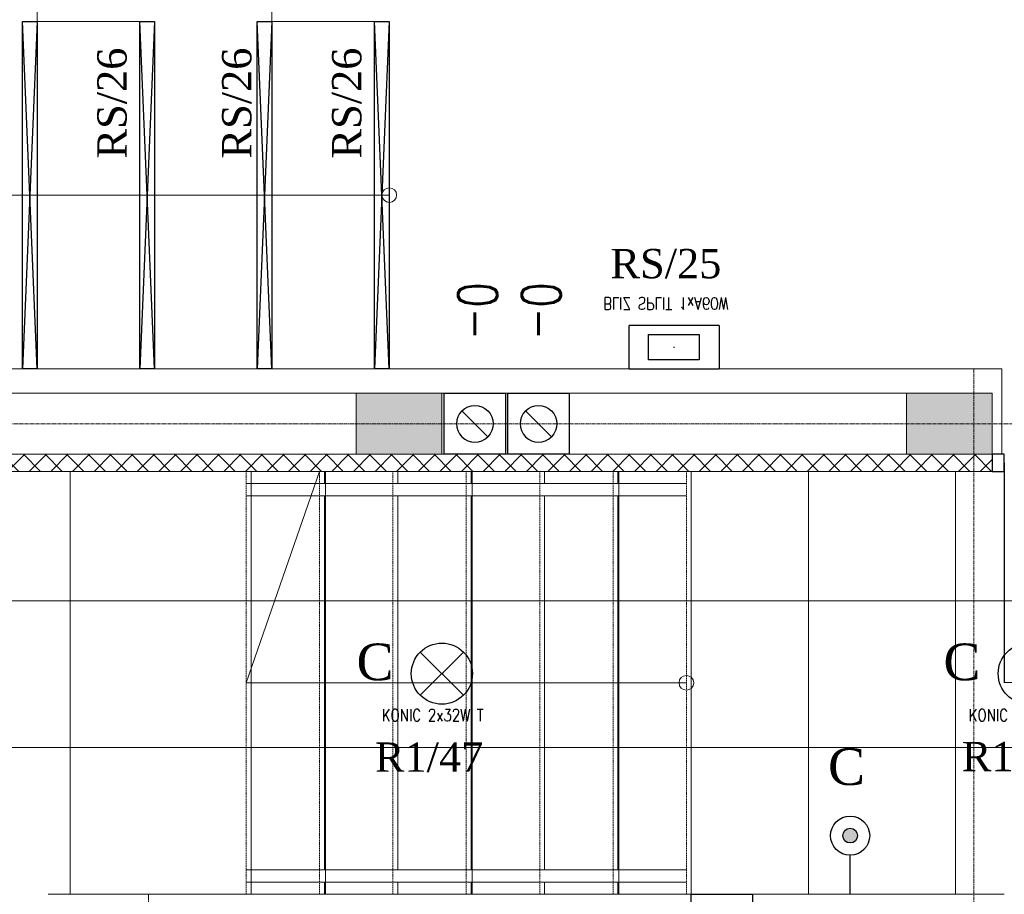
# Model space of a CAD drawing. Header units: centimetres. Extents: x 88729 to 133553, y -16225 to 14174.
# Tile 84 of 231: x 92353 to 92756, y -8766 to -8408. Entities that reach past the tile are written whole.
import ezdxf
from ezdxf.enums import TextEntityAlignment as Align

# ---------------------------------------------------------------- set-up
doc = ezdxf.new("R2010")
doc.units = ezdxf.units.CM
for name, pattern in [('CENTER2', [1.125, 0.75, -0.125, 0.125, -0.125]), ('DASHED2', [9.525, 6.35, -3.175]), ('HIDDEN', [0.375, 0.25, -0.125])]:
    doc.linetypes.add(name, pattern=pattern)
for name, color, linetype in [('A-OS', 252, 'CENTER2'), ('A-rdzenie zelbetowe', 252, 'Continuous'), ('A-SCIANY', 252, 'Continuous'), ('A-SUFITY', 252, 'Continuous'), ('A-WID', 252, 'Continuous'), ('B-IWE', 252, 'Continuous'), ('B-IWE-KAN', 252, 'Continuous'), ('E_Istn', 170, 'Continuous'), ('E_opisy siły', 5, 'Continuous'), ('E_PODKLAD', 7, 'Continuous'), ('E_siła', 5, 'Continuous'), ('klinkier', 252, 'Continuous'), ('mat', 252, 'Continuous'), ('przebicia w scianach', 252, 'HIDDEN'), ('R-MET-DRZ', 252, 'Continuous'), ('R-MET-IWE', 252, 'Continuous'), ('RLX_L_9242650+6100', 3, 'Continuous'), ('rz_wentylacja', 252, 'Continuous'), ('S-DRZ-', 252, 'Continuous'), ('S-DRZ-O', 252, 'Continuous'), ('S-DRZ-SKRZYD', 252, 'Continuous'), ('S-DRZ-WEGAR', 252, 'Continuous')]:
    doc.layers.add(name, color=color, linetype=linetype)
doc.layers.add('E_Istn_pozostaje', color=132, linetype='Continuous', lineweight=25)
doc.layers.add('rz_zelbet', color=252, linetype='Continuous', lineweight=20)
doc.styles.add('MM_050', font='romans.shx', dxfattribs={"width": 0.8, "height": 16})
doc.styles.add('old', font='BOOKOS.TTF')
doc.styles.get("Standard").update_dxf_attribs({"font": 'txt.shx'})

# ---------------------------------------------------------------- blocks, each defined once
blk = doc.blocks.new('RLX__5842.P142.7_42W')
at = {"ltscale": 0.1}
for p, q in [((8.8, 18.35), (-8.8, 18.35)), ((-8.8, -18.35), (-8.8, 18.35)), ((8.8, 18.35), (8.8, -18.35)), ((-0.18, 0), (0, 0)), ((0, -0.18), (0, 0.18)), ((0, 0), (0.18, 0)), ((-8.8, -18.35), (8.8, -18.35))]:
    blk.add_line(p, q, dxfattribs=at)
blk.add_lwpolyline([(-5.24, -10.57), (5.24, -10.57), (5.24, 10.21), (-5.24, 10.21)], close=True, dxfattribs=at)
at = {"ltscale": 0.1, "insert": (15.36, -28.96), "char_height": 5, "width": 64.0609, "attachment_point": 1, "rotation": 90, "style": 'MM_050'}
blk.add_mtext('BLIZ SPLIT 1xA60W', dxfattribs=at)
at = {"ltscale": 0.1, "flags": 9}
blk.add_attdef('RLXLUM', (0, 0), '', height=0.1, dxfattribs=at)
blk = doc.blocks.new('E_łącznik bistabilny IP20')
at = {"linetype": 'Continuous', "ltscale": 0.5}
blk.add_hatch(color=256, dxfattribs=at).paths.add_polyline_path([(-3, 24, 1), (3, 24, 1)])
blk.add_line((0, 0), (0, 16), dxfattribs=at)
for radius in [8, 3]:
    blk.add_circle((0, 24), radius, dxfattribs=at)
at = {"linetype": 'Continuous', "ltscale": 0.5, "style": 'old', "flags": 4}
blk.add_attdef('OBWÓD', (5.88, 29.43), '', height=12, dxfattribs=at)
blk = doc.blocks.new('E_opis siły')
at = {"layer": 'E_siła', "linetype": 'Continuous', "ltscale": 0.5, "style": 'old', "flags": 4}
blk.add_attdef('OBWÓD', (0, 0), '', height=12, dxfattribs=at)
blk = doc.blocks.new('E_listwa progowa LARS')
at = {"linetype": 'Continuous'}
for p, q in [((0, -142), (-6.06, 0)), ((0, 0), (-6.06, -142))]:
    blk.add_line(p, q, dxfattribs=at)
blk.add_lwpolyline([(-6.06, 0), (0, 0), (0, -142), (-6.06, -142)], close=True, dxfattribs=at)
at = {"linetype": 'Continuous', "ltscale": 0.5, "style": 'old', "flags": 4}
for tag, p in [('OBWÓD', (-10.6, -126.25)), ('ROZDZ.', (10.03, -145.05)), ('LP', (-10.39, -143.56))]:
    blk.add_attdef(tag, p, '', height=6, rotation=90, dxfattribs=at)
blk = doc.blocks.new('D90-L-DL')
at = {"layer": 'S-DRZ-'}
blk.add_arc((-45, 0), 90, 270, 0, dxfattribs=at)
at = {"layer": 'S-DRZ-O'}
blk.add_line((0, 15.12), (0, -15.12), dxfattribs=at)
at = {"layer": 'S-DRZ-SKRZYD'}
blk.add_line((-45, 0), (-45, -90), dxfattribs=at)
at = {"layer": 'S-DRZ-WEGAR'}
for points in [[(-50, -3.5), (-45, -3.5), (-45, 3.5), (-50, 3.5)], [(45, 3.5), (50, 3.5), (50, -3.5), (45, -3.5)]]:
    blk.add_lwpolyline(points, close=True, dxfattribs=at)
blk = doc.blocks.new('A$C788011A3')
at = {"layer": 'S-DRZ-'}
for centre, radius, start, end in [((5, 15.12), 90, 360, 90), ((155, 15.12), 60.07, 90, 180)]:
    blk.add_arc(centre, radius, start, end, dxfattribs=at)
at = {"layer": 'S-DRZ-O'}
blk.add_line((94.93, 0), (94.93, 30.24), dxfattribs=at)
at = {"layer": 'S-DRZ-SKRZYD'}
for p, q in [((5, 15.12), (5, 105.12)), ((155, 15.12), (155, 75.19))]:
    blk.add_line(p, q, dxfattribs=at)
at = {"layer": 'S-DRZ-WEGAR'}
for points in [[(0, 18.62), (5, 18.62), (5, 11.62), (0, 11.62)], [(155, 18.62), (160, 18.62), (160, 11.62), (155, 11.62)]]:
    blk.add_lwpolyline(points, close=True, dxfattribs=at)
blk = doc.blocks.new('IWE0W')
at = {"layer": 'B-IWE-KAN'}
blk.add_lwpolyline([(0.854, 0.854, -1), (0.146, 0.146), (0.854, 0.854, 1), (0.146, 0.146)], format="xyb", dxfattribs=at)
blk = doc.blocks.new('IWE0W011')
at = {"layer": 'B-IWE'}
blk.add_lwpolyline([(0, 0), (25, 0), (25, 25), (0, 25), (0, 0)], dxfattribs=at)
at = {"xscale": 15, "yscale": 15, "zscale": 15}
blk.add_blockref('IWE0W', (5, 5), dxfattribs=at)
at = {"layer": 'R-MET-IWE', "width": 0.75}
blk.add_attdef('NR', text='', height=9.5, dxfattribs=at).set_placement((12.5, 37), align=Align.MIDDLE)
blk = doc.blocks.new('A$Ce817dbbb')
at = {"layer": 'klinkier', "lineweight": 9, "ltscale": 0.1}
h = blk.add_hatch(dxfattribs=at)
h.set_pattern_fill('ANSI37', color=252, scale=50, style=0)
h.set_pattern_definition([(45, (-34168.379, 15027.049), (-4.4194174, 4.4194174), []), (135, (-34168.379, 15027.049), (-4.4194174, -4.4194174), [])])
h.paths.add_polyline_path([(1242.78, -19058.02), (1242.78, -19051.02), (669.1, -19051.02), (669.1, -19058.02)])
h.paths.add_polyline_path([(1242.78, -19051.02), (1242.78, -19058.02), (1341.6, -19058.02), (1341.6, -19051.02), (1314.1, -19051.02)])
h.paths.add_polyline_path([(1349.1, -19058.02), (1349.1, -19051.02), (1341.6, -19051.02), (1341.6, -19058.02)])
at = {"layer": 'rz_zelbet', "lineweight": 9, "ltscale": 0.1}
h = blk.add_hatch(dxfattribs=at)
h.set_pattern_fill('ANSI33', color=252, scale=40, style=0)
h.set_pattern_definition([(45, (-34168.379, 15027.049), (-7.0710678, 7.0710678), []), (45, (-34161.308, 15027.049), (-7.0710678, 7.0710678), [5, -2.5])])
h.paths.add_polyline_path([(249.1, -19026.02), (284.1, -19026.02), (284.1, -19051.02), (249.1, -19051.02)])
h.paths.add_polyline_path([(669.1, -19026.02), (704.1, -19026.02), (704.1, -19051.02), (669.1, -19051.02)])
h.paths.add_polyline_path([(1089.1, -19026.02), (1124.1, -19026.02), (1124.1, -19051.02), (1089.1, -19051.02)])
h.paths.add_polyline_path([(1314.1, -19026.02), (1349.1, -19026.02), (1349.1, -19051.02), (1314.1, -19051.02)])
h.paths.add_polyline_path([(1509.1, -19026.02), (1544.1, -19026.02), (1544.1, -19051.02), (1509.1, -19051.02)])
at = {"layer": 'A-OS', "color": 252, "lineweight": 9, "ltscale": 2}
for p, q in [((1341.6, -20250.39), (1341.6, -19016.02)), ((-2608.23, -19038.52), (3323.95, -19038.52))]:
    blk.add_line(p, q, dxfattribs=at)
at = {"layer": 'A-rdzenie zelbetowe', "color": 252, "lineweight": 9, "ltscale": 0.1}
for points in [[(1089.1, -19026.02), (1124.1, -19026.02), (1124.1, -19051.02), (1089.1, -19051.02)], [(1314.1, -19026.02), (1349.1, -19026.02), (1349.1, -19051.02), (1314.1, -19051.02)]]:
    blk.add_lwpolyline(points, close=True, dxfattribs=at)
at = {"layer": 'A-SCIANY', "color": 252, "lineweight": 9, "ltscale": 3}
for p, q in [((665.1, -19016.02), (1353.1, -19016.02)), ((1353.1, -19016.02), (1353.1, -19051.02)), ((669.1, -19058.02), (1349.1, -19058.02))]:
    blk.add_line(p, q, dxfattribs=at)
blk.add_lwpolyline([(963.1, -19231.02), (1354.1, -19231.02)], dxfattribs=at)
at = {"layer": 'A-SUFITY', "lineweight": 0, "ltscale": 0.1}
for p, q in [((972.1, -19058.02), (972.1, -19231.02)), ((1076.5, -19058.02), (1076.5, -19231.02)), ((1136.5, -19058.02), (1136.5, -19231.02)), ((1196.5, -19058.02), (1196.5, -19231.02)), ((1274.1, -19231.02), (1274.1, -19058.02)), ((1334.1, -19231.02), (1334.1, -19058.02)), ((1224.1, -19111.02), (-347.9, -19111.02)), ((1224.1, -19111.02), (1634.1, -19111.02)), ((1224.1, -19171.02), (-347.9, -19171.02)), ((1224.1, -19171.02), (1634.1, -19171.02))]:
    blk.add_line(p, q, dxfattribs=at)
at = {"layer": 'A-WID', "color": 252, "lineweight": 9}
for p, q in [((958.6, -19016.02), (958.6, -17554.02)), ((1054.6, -19016.02), (1054.6, -17554.02)), ((1006.6, -19016.02), (1006.6, -18874.02)), ((1102.6, -19016.02), (1102.6, -18874.02)), ((1102.6, -18945.02), (670.6, -18945.02)), ((1044.1, -19144.52), (1074.1, -19058.02)), ((1046.1, -19231.02), (1046.1, -19058.02)), ((1076.1, -19063.02), (1076.1, -19058.02)), ((1106.1, -19063.02), (1106.1, -19058.02)), ((1136.1, -19063.02), (1136.1, -19058.02)), ((1166.1, -19063.02), (1166.1, -19058.02)), ((1196.1, -19063.02), (1196.1, -19058.02)), ((1226.1, -19231.02), (1226.1, -19058.02)), ((1076.1, -19221.02), (1076.1, -19068.02)), ((1106.1, -19221.02), (1106.1, -19068.02)), ((1136.1, -19221.02), (1136.1, -19068.02)), ((1166.1, -19221.02), (1166.1, -19068.02)), ((1196.1, -19221.02), (1196.1, -19068.02)), ((1224.1, -19144.52), (1044.1, -19144.52)), ((1076.1, -19231.02), (1076.1, -19226.02)), ((1106.1, -19231.02), (1106.1, -19226.02)), ((1136.1, -19231.02), (1136.1, -19226.02)), ((1166.1, -19231.02), (1166.1, -19226.02)), ((1196.1, -19231.02), (1196.1, -19226.02))]:
    blk.add_line(p, q, dxfattribs=at)
at = {"layer": 'A-WID', "color": 252, "linetype": 'DASHED2', "lineweight": 9, "ltscale": 0.08}
for p, q in [((1044.1, -19058.02), (1044.1, -19231.02)), ((1074.1, -19058.02), (1074.1, -19231.02)), ((1104.1, -19058.02), (1104.1, -19231.02)), ((1134.1, -19058.02), (1134.1, -19231.02)), ((1164.1, -19058.02), (1164.1, -19231.02)), ((1194.1, -19058.02), (1194.1, -19231.02)), ((1224.1, -19058.02), (1224.1, -19231.02))]:
    blk.add_line(p, q, dxfattribs=at)
at = {"layer": 'A-WID', "color": 252, "lineweight": 9}
for points in [[(958.6, -18874.02), (1006.6, -18874.02)], [(1054.6, -18874.02), (1102.6, -18874.02)], [(1224.1, -19063.02), (1044.1, -19063.02)], [(1224.1, -19068.02), (1044.1, -19068.02)], [(1224.1, -19221.02), (1044.1, -19221.02)], [(1224.1, -19226.02), (1044.1, -19226.02)]]:
    blk.add_lwpolyline(points, dxfattribs=at)
for centre in [(1102.6, -18945.02), (1224.1, -19144.52)]:
    blk.add_circle(centre, 3, dxfattribs=at)
at = {"layer": 'mat', "color": 252, "lineweight": 9}
for p, q in [((669.1, -19026.02), (1349.1, -19026.02)), ((669.1, -19051.02), (1349.1, -19051.02))]:
    blk.add_line(p, q, dxfattribs=at)
at = {"layer": 'przebicia w scianach', "color": 252, "lineweight": 9, "ltscale": 0.5}
blk.add_line((1004.1, -19256.02), (1004.1, -19231.02), dxfattribs=at)
at = {"layer": 'R-MET-DRZ', "color": 252, "lineweight": 9, "xscale": -1, "rotation": 180}
blk.add_blockref('A$C788011A3', (1349.1, -19039.4), dxfattribs=at)
at = {"layer": 'R-MET-DRZ', "color": 252, "lineweight": 9, "extrusion": (0, 0, -1), "xscale": -1.020000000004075, "yscale": 1.019999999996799, "zscale": -1.019999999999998}
blk.add_blockref('D90-L-DL', (-912.1, -19243.52), dxfattribs=at)
at = {"layer": 'rz_wentylacja', "color": 252, "lineweight": 9}
ref = blk.add_blockref('IWE0W011', (1150.1, -19051.02), dxfattribs=dict(at, xscale=-1))
ref.add_attrib('NR', '0-', (1130.75, -18980.68), dxfattribs={"layer": 'R-MET-IWE', "height": 16, "rotation": 270, "width": 0.75})
ref = blk.add_blockref('IWE0W011', (1176.1, -19051.02), dxfattribs=dict(at, xscale=-1))
ref.add_attrib('NR', '0-', (1156.75, -18980.68), dxfattribs={"layer": 'R-MET-IWE', "height": 16, "rotation": 270, "width": 0.75})
ref = blk.add_blockref('IWE0W011', (1226.1, -19231.02), dxfattribs=dict(at, xscale=-1, rotation=180))
ref.add_attrib('NR', 'k.s.-', (1245.46, -19304.93), dxfattribs={"layer": 'R-MET-IWE', "height": 16, "rotation": 90, "width": 0.75})
at = {"layer": 'R-MET-IWE', "color": 252, "lineweight": 9, "width": 0.75}
for tag, rotation, p in [('0-', 90, (-1139.05, -4143.61)), ('0-', 90, (-1113.05, -4143.61)), ('0-', 90, (-1087.05, -4143.61)), ('2-', 90, (-796.05, -4143.61)), ('2-', 90, (-505.05, -4143.61)), ('0-', 90, (-480.05, -4143.61)), ('0-', 90, (-456.05, -4143.61)), ('2-', 90, (-166.05, -4143.61)), ('2-', 90, (-625.66, -4833.61)), ('2-', 90, (-599.66, -4833.61)), ('2-', 90, (-573.66, -4833.61)), ('0-', 180, (-2169.64, -4848.47)), ('0-', 180, (-2169.64, -4873.47)), ('0-', 180, (-2169.64, -4899.47)), ('-2', 90, (-1661.47, -4961.65)), ('-2', 90, (-1636.47, -4961.65)), ('0-', 270, (-1489.78, -4968.06)), ('0-', 270, (-1464.78, -4968.06)), ('0-', 270, (-1439.78, -4968.06)), ('0-', 270, (-1364.78, -4968.06)), ('0-', 270, (-1339.78, -4968.06)), ('0-', 270, (-1314.78, -4968.06)), ('0-', 270, (328.22, -4968.06)), ('0-', 270, (354.22, -4968.06)), ('0-', 270, (1256.22, -4968.06)), ('0-', 270, (1282.22, -4968.06)), ('0-', 90, (-513.05, -5496.61)), ('0-', 90, (-487.05, -5496.61)), ('K.S.-', 90, (-487.05, -5766.11)), ('0-', 90, (-513.05, -5766.11)), ('1-', 90, (-539.05, -6114.61)), ('0-', 90, (-513.05, -6114.61)), ('0-', 90, (-487.05, -6114.61)), ('0-', 90, (301.95, -6545.61)), ('0-', 90, (327.95, -6545.61)), ('0-', 90, (353.95, -6545.61)), ('0-', 90, (416.11, -6545.61)), ('0-', 90, (1255.95, -6545.61)), ('0-', 90, (1281.95, -6545.61)), ('1-', 90, (2382.95, -6845.61)), ('1-', 90, (2408.95, -6845.61)), ('1-', 90, (2434.95, -6845.61)), ('1-', 90, (2827.95, -6845.61)), ('1-', 90, (2853.95, -6845.61)), ('1-', 90, (2879.95, -6845.61)), ('<-2', 90, (-910.64, -10482.41)), ('2->', 90, (-718.15, -10854.38)), ('2->', 90, (-692.15, -10854.38)), ('2->', 90, (-744.15, -10870.8)), ('-0', 90, (-186.09, -12450.12)), ('1-', 90, (2264.47, -12866.38)), ('1-', 90, (2290.47, -12866.38)), ('1-', 90, (2316.47, -12866.38)), ('1-', 90, (2709.47, -12866.38)), ('1-', 90, (2735.47, -12866.38)), ('1-', 90, (2761.47, -12866.38)), ('<-KL', 90, (-700.01, -16780.91)), ('-0', 90, (-179.94, -18957.53)), ('0->', 90, (-1257.53, -23179.05)), ('0->', 90, (-1231.53, -23179.05)), ('0->', 90, (-1205.53, -23179.05)), ('0->', 90, (-600.53, -23179.05)), ('0->', 90, (-574.53, -23179.05)), ('0->', 90, (-1692.53, -24074.05)), ('0->', 90, (-1666.53, -24074.05)), ('0->', 90, (-1640.53, -24074.05)), ('0->', 90, (-1486.53, -24074.05)), ('0->', 90, (-1460.53, -24074.05)), ('0->', 90, (-1434.53, -24074.05)), ('<-0', 90, (-499.82, -24383.56)), ('<-0', 90, (-298.11, -24383.56)), ('<-0', 180, (-587.12, -25088.86)), ('<-0', 270, (-496.63, -25202.68)), ('<-0', 180, (-1353.25, -25419.36)), ('<-0', 180, (-1187.25, -25444.1)), ('<-0', 90, (-179.61, -25454.22)), ('<-0', 90, (-69.59, -26375.36)), ('<-0', 90, (-43.59, -26375.36))]:
    blk.add_attdef(tag, text='', height=17, rotation=rotation, dxfattribs=at).set_placement(p, align=Align.MIDDLE)
for tag, p in [('2-', (1424.81, -4179.2)), ('2-', (1424.81, -4205.2)), ('K.S.-', (-76.89, -4264.2)), ('KL-', (-613.13, -4292.18)), ('1-', (-613.13, -4312.18)), ('1-', (-613.13, -4332.18)), ('K.S.-', (1414.13, -4333.66)), ('0-', (-70.19, -4341.2)), ('0-', (469.81, -4341.2)), ('1-', (-613.13, -4352.18)), ('0-', (1424.81, -4361.2)), ('0-', (-70.19, -4367.2)), ('1-', (469.81, -4367.2)), ('0-', (1099.81, -4368.2)), ('2-', (1424.81, -4387.2)), ('1-', (-70.19, -4393.2)), ('1-', (469.81, -4393.2)), ('1-', (1099.81, -4394.2)), ('2-', (1424.81, -4413.2)), ('2-', (-70.19, -4419.2)), ('2-', (1099.81, -4420.2)), ('K.S.-', (-76.89, -4445.2)), ('2-', (469.81, -4444.2)), ('2-', (1099.81, -4446.2)), ('2-', (469.81, -4470.2)), ('2-', (-825.19, -4496.2)), ('2-', (-825.19, -4522.2)), ('2-', (-70.19, -4574.2)), ('2-', (-70.19, -4600.2)), ('K.S.-', (1089.13, -4600.66)), ('2-', (1099.81, -4653.2)), ('2-', (-70.19, -4669.2)), ('2-', (1099.81, -4679.2)), ('-1', (1806.78, -4690.78)), ('1-', (-70.19, -4695.2)), ('2-', (1099.81, -4705.2)), ('-1', (1806.78, -4716.3)), ('K.S.-', (-73.2, -4721.2)), ('-1', (1806.78, -4743.07)), ('FR-', (-70.19, -4747.2)), ('0-', (-1066.19, -6382.7)), ('0-', (-1066.19, -6408.7)), ('2-', (1729.81, -6586.2)), ('2-', (1729.81, -6612.2)), ('2-', (1729.81, -6638.2)), ('2-', (1729.81, -6664.2)), ('K.S.-', (469.81, -6788.2)), ('1-', (-962.19, -6915.2)), ('1-', (-460.19, -6923.2)), ('1-', (469.81, -6923.2)), ('2-', (1729.81, -6923.2)), ('1-', (-460.19, -6949.2)), ('1-', (469.81, -6949.2)), ('2-', (1729.81, -6949.2)), ('K.S.-', (2901.81, -6960.2)), ('2-', (1729.81, -6975.2)), ('2-', (1729.81, -7001.2)), ('2-', (-460.19, -7026.2)), ('0-', (469.81, -7026.2)), ('2-', (-460.19, -7052.2)), ('0-', (469.81, -7052.2)), ('2-', (-460.19, -7078.2)), ('2-', (469.81, -7078.2)), ('1-', (2901.81, -7088.2)), ('2-', (469.81, -7104.2)), ('1-', (2901.81, -7114.2)), ('0-', (1729.81, -7131.2)), ('2-', (-460.19, -7141.2)), ('0-', (1729.81, -7157.2)), ('2-', (-460.19, -7167.2)), ('2-', (469.81, -7181.2)), ('2-', (1729.81, -7183.2)), ('0-', (-460.19, -7193.2)), ('2-', (469.81, -7207.2)), ('2-', (1729.81, -7209.2)), ('K.S.-', (-470.87, -7217.66)), ('2-', (469.81, -7233.2)), ('2-', (1729.81, -7235.2)), ('1-', (-460.19, -7245.2)), ('2-', (469.81, -7259.2)), ('2-', (1729.81, -7261.2)), ('2-', (1729.81, -7287.2)), ('2-', (-460.19, -7297.2)), ('2->', (-943.67, -10542.97)), ('-1', (1688.29, -10711.55)), ('-1', (1688.29, -10737.55)), ('-1', (1688.29, -10763.55)), ('<-2', (1685.55, -12605.39)), ('2->', (1611.33, -12636.47)), ('2->', (1611.33, -12658.97)), ('2->', (1590.77, -12684.97)), ('K.S.-', (2783.33, -12980.97)), ('2->', (-578.67, -13046.97)), ('2->', (-578.67, -13072.97)), ('<-2', (-476.88, -13105.94)), ('1-', (2783.33, -13108.97)), ('1-', (2783.33, -13134.97)), ('<-1', (-610.79, -16857.83)), ('<-1', (-610.79, -16877.83)), ('<-1', (1688.29, -17218.96)), ('<-1', (1688.29, -17244.96)), ('<-1', (1688.29, -17270.96)), ('<-1', (-478.91, -18553.43)), ('<-0', (-2287.98, -23879.57)), ('<-0', (-2287.98, -23905.57)), ('<-0', (-2287.98, -23931.57)), ('<-0', (-343.08, -24738.18)), ('<-0', (-478.91, -25059.68))]:
    blk.add_attdef(tag, text='', height=17, dxfattribs=at).set_placement(p, align=Align.MIDDLE)

msp = doc.modelspace()

# ---------------------------------------------------------------- linework, layer by layer
at = {"layer": 'E_Istn', "ltscale": 0.1}
for p, q in [((92517.14, -8684.21, 350), (92534.82, -8666.54, 350)), ((92517.14, -8666.54, 350), (92534.82, -8684.21, 350)), ((92525.73, -8675.37, 350), (92525.98, -8675.37, 350)), ((92525.98, -8675.62, 350), (92525.98, -8675.12, 350)), ((92525.98, -8675.37, 350), (92526.23, -8675.37, 350))]:
    msp.add_line(p, q, dxfattribs=at)
for centre in [(92525.98, -8675.37, 350), (92765.98, -8675.37, 350)]:
    msp.add_circle(centre, 12.5, dxfattribs=at)

# ---------------------------------------------------------------- block references
at = {"layer": 'E_Istn_pozostaje'}
for name, p in [('E_listwa progowa LARS', (92360.48, -8408.63)), ('E_listwa progowa LARS', (92408.48, -8408.63)), ('E_listwa progowa LARS', (92456.48, -8408.63)), ('E_listwa progowa LARS', (92504.48, -8408.63)), ('E_łącznik bistabilny IP20', (92692.94, -8765.63))]:
    msp.add_blockref(name, p, dxfattribs=at)
ref = msp.add_blockref('E_opis siły', (92397.05, -8404.22), dxfattribs=dict(at, xscale=-1, rotation=90))
ref.add_attrib('OBWÓD', 'RS/26', (92397.05, -8464.64), dxfattribs={"layer": 'E_opisy siły', "color": 3, "linetype": 'Continuous', "ltscale": 0.5, "height": 12, "rotation": 90, "style": 'old'})
ref = msp.add_blockref('E_opis siły', (92448.08, -8404.22), dxfattribs=dict(at, xscale=-1, rotation=90))
ref.add_attrib('OBWÓD', 'RS/26', (92448.08, -8464.64), dxfattribs={"layer": 'E_opisy siły', "color": 3, "linetype": 'Continuous', "ltscale": 0.5, "height": 12, "rotation": 90, "style": 'old'})
ref = msp.add_blockref('E_opis siły', (92493.05, -8404.22), dxfattribs=dict(at, xscale=-1, rotation=90))
ref.add_attrib('OBWÓD', 'RS/26', (92493.05, -8464.64), dxfattribs={"layer": 'E_opisy siły', "color": 3, "linetype": 'Continuous', "ltscale": 0.5, "height": 12, "rotation": 90, "style": 'old'})
at = {"layer": 'E_Istn_pozostaje', "xscale": -1, "rotation": 270}
msp.add_blockref('RLX__5842.P142.7_42W', (92620.98, -8541.83), dxfattribs=at)
at = {"layer": 'E_opisy siły', "linetype": 'Continuous'}
ref = msp.add_blockref('E_opis siły', (92655.35, -8513.64, -1150), dxfattribs=dict(at, xscale=-1))
ref.add_attrib('OBWÓD', 'RS/25', (92594.93, -8513.64, -1150), dxfattribs={"color": 3, "linetype": 'Continuous', "ltscale": 0.5, "height": 12, "style": 'old'})
ref = msp.add_blockref('E_opis siły', (92559.03, -8715.51, -350), dxfattribs=dict(at, xscale=-1))
ref.add_attrib('OBWÓD', 'R1/47', (92498.61, -8715.51, -350), dxfattribs={"color": 3, "linetype": 'Continuous', "ltscale": 0.5, "height": 12, "style": 'old'})
ref = msp.add_blockref('E_opis siły', (92799.03, -8715.26, -350), dxfattribs=dict(at, xscale=-1))
ref.add_attrib('OBWÓD', 'R1/47', (92738.61, -8715.26, -350), dxfattribs={"color": 3, "linetype": 'Continuous', "ltscale": 0.5, "height": 12, "style": 'old'})
at = {"layer": 'E_PODKLAD'}
msp.add_blockref('A$Ce817dbbb', (91401.87, 10465.39), dxfattribs=at)

# ---------------------------------------------------------------- texts
at = {"layer": 'E_Istn', "style": 'old'}
for p in [(92491.1, -8678.05, 350), (92731.1, -8678.05, 350)]:
    msp.add_text('C', height=15, dxfattribs=at).set_placement(p)
at = {"layer": 'E_Istn', "ltscale": 0.1, "char_height": 5, "width": 52.2979, "attachment_point": 1, "style": 'MM_050'}
for insert in [(92501.39, -8689.84, 350), (92741.39, -8689.84, 350)]:
    msp.add_mtext('KONIC 2x32W T', dxfattribs=dict(at, insert=insert))
at = {"layer": 'E_Istn_pozostaje', "style": 'old'}
msp.add_text('C', height=15, dxfattribs=at).set_placement((92683.9, -8720.89))
at = {"layer": 'RLX_L_9242650+6100', "ltscale": 0.1, "flags": 9}
msp.add_attdef('RLXLUM', (92525.98, -8675.37, 350), '', height=0.1, dxfattribs=at)

doc.saveas('drawing.dxf')
